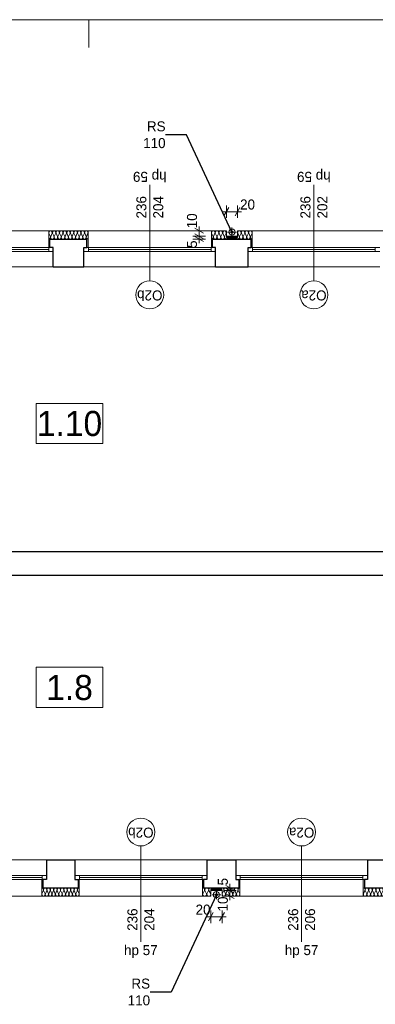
# Model space of a CAD drawing. Extents: x -21260 to 35740, y -2672 to 187028.
# Tile 80 of 120: x -1497 to 4875, y 89378 to 107028. Entities that reach past the tile are written whole.
import ezdxf

# ---------------------------------------------------------------- set-up
doc = ezdxf.new("R2010")
doc.units = 0
doc.header["$MEASUREMENT"] = 0
doc.layers.add('arch izolacje_Nr_Pióra__3', color=7, linetype='Continuous', lineweight=13, true_color=0xff6600)
doc.layers.add('Arch ocieplenie_Nr_Pióra__22', color=7, linetype='Continuous', lineweight=9, true_color=0x7f7f7f)
doc.layers.add('Arch ocieplenie', color=7, linetype='Continuous')
doc.layers.add('Arch wymiary', color=7, linetype='Continuous')
for name, color, linetype, lineweight in [('Arch opisy okien_Nr_Pióra__21', 7, 'Continuous', 13), ('Arch opisy_Nr_Pióra__1', 7, 'Continuous', 25), ('Arch opisy_Nr_Pióra__21', 7, 'Continuous', 13), ('ARCH TABELA_Nr_Pióra__21', 7, 'Continuous', 13), ('Arch wymiary_Nr_Pióra__5', 7, 'Continuous', 13), ('INWENT ODWODNIENIE_Nr_Pióra__21', 7, 'Continuous', 13), ('INWENT OPISY_Nr_Pióra__21', 7, 'Continuous', 13), ('INWENT. OKNA_Nr_Pióra__5', 7, 'Continuous', 13), ('INWENT.ŚCIANY_Nr_Pióra__1', 7, 'Continuous', 25), ('INWENT.ŚCIANY_Nr_Pióra__21', 7, 'Continuous', 13)]:
    doc.layers.add(name, color=color, linetype=linetype, lineweight=lineweight)
doc.styles.add('GENERATED_STYLE_1', font='txt')
doc.styles.add('GENERATED_STYLE_3', font='txt')
doc.styles.add('GENERATED_STYLE_4', font='txt')
doc.styles.add('GENERATED_STYLE_6', font='txt')
doc.styles.add('GENERATED_STYLE_7', font='txt')
doc.dimstyles.new('GENERATED_STYLE__1', dxfattribs={"dimtxt": 179.999995, "dimasz": 114, "dimexe": 0.18, "dimexo": 0, "dimgap": 0.09, "dimtad": 1, "dimdec": 0, "dimlfac": 0.1, "dimzin": 0, "dimdsep": 46, "dimtxsty": 'GENERATED_STYLE_1', "dimblk": 'ARROWHEAD_2', "dimblk1": 'ARROWHEAD_2', "dimblk2": 'ARROWHEAD_2', "dimcen": 0.09, "dimclrd": 7, "dimclre": 7, "dimclrt": 7, "dimazin": 0, "dimtfac": 1, "dimtdec": 4, "dimtmove": 0, "dimatfit": 3, "dimfxl": 0, "dimtolj": 1, "dimtzin": 0, "dimarcsym": 0})
doc.dimstyles.new('GENERATED_STYLE__3', dxfattribs={"dimtxt": 179.999995, "dimasz": 114, "dimexe": 0.18, "dimexo": 0, "dimgap": 0.09, "dimtad": 1, "dimtih": 1, "dimtoh": 1, "dimdec": 0, "dimlfac": 0.1, "dimzin": 0, "dimdsep": 46, "dimtxsty": 'GENERATED_STYLE_1', "dimblk": 'ARROWHEAD_2', "dimblk1": 'ARROWHEAD_2', "dimblk2": 'ARROWHEAD_2', "dimcen": 0.09, "dimclrd": 7, "dimclre": 7, "dimclrt": 7, "dimazin": 0, "dimtfac": 1, "dimtdec": 4, "dimtmove": 0, "dimatfit": 3, "dimfxl": 0, "dimtolj": 1, "dimtzin": 0, "dimarcsym": 0})
doc.dimstyles.new('GENERATED_STYLE__4', dxfattribs={"dimtxt": 179.999995, "dimasz": 114, "dimexe": 0.18, "dimexo": 0, "dimgap": 0.09, "dimtad": 1, "dimtih": 1, "dimtoh": 1, "dimdec": 0, "dimlfac": 0.1, "dimzin": 0, "dimdsep": 46, "dimtxsty": 'GENERATED_STYLE_1', "dimblk": 'ARROWHEAD_2', "dimblk1": 'ARROWHEAD_2', "dimblk2": 'ARROWHEAD_2', "dimcen": 0.09, "dimclrd": 7, "dimclre": 7, "dimclrt": 7, "dimazin": 0, "dimtfac": 1, "dimtdec": 4, "dimtmove": 2, "dimatfit": 3, "dimfxl": 0, "dimtolj": 1, "dimtzin": 0, "dimarcsym": 0})
doc.dimstyles.new('GENERATED_STYLE__6', dxfattribs={"dimtxt": 0.18, "dimasz": 109.44, "dimexe": 0.18, "dimexo": 0.0625, "dimgap": 0.09, "dimtad": 0, "dimtih": 1, "dimtoh": 1, "dimdec": 4, "dimzin": 0, "dimdsep": 46, "dimcen": 0.09, "dimadec": 0, "dimazin": 0, "dimtfac": 1, "dimtdec": 4, "dimtmove": 0, "dimatfit": 3, "dimldrblk": 'ARROWHEAD_11', "dimfxl": 0, "dimtolj": 1, "dimtzin": 0, "dimarcsym": 0})

# ---------------------------------------------------------------- blocks, each defined once
blk = doc.blocks.new('Izolacja cieplna 14_135', base_point=(-271, 103096))
at = {"layer": 'Arch ocieplenie_Nr_Pióra__22', "linetype": 'Continuous'}
for p, q in [((-947, 103141), (-973, 103201)), ((-915, 103201), (-941, 103141)), ((-882, 103141), (-909, 103201)), ((-850, 103201), (-877, 103141)), ((-818, 103141), (-845, 103201)), ((-786, 103201), (-813, 103141)), ((-754, 103141), (-781, 103201)), ((-722, 103201), (-749, 103141)), ((-690, 103141), (-717, 103201)), ((-658, 103201), (-685, 103141)), ((-626, 103141), (-653, 103201)), ((-594, 103201), (-621, 103141)), ((-562, 103141), (-589, 103201)), ((-530, 103201), (-557, 103141)), ((-498, 103141), (-525, 103201)), ((-466, 103201), (-493, 103141)), ((-434, 103141), (-461, 103201)), ((-402, 103201), (-428, 103141)), ((-370, 103141), (-396, 103201)), ((-338, 103201), (-364, 103141)), ((-306, 103141), (-332, 103201)), ((-274, 103201), (-300, 103141))]:
    blk.add_line(p, q, dxfattribs=at)
for centre, start_param, end_param in [((-944, 103214), 2.728799, 6.695979), ((-976, 103128), 1.570796, 3.554385), ((-912, 103128), 5.870392, 9.837571), ((-880, 103214), 2.728799, 6.695979), ((-848, 103128), 5.870392, 9.837571), ((-816, 103214), 2.728799, 6.695979), ((-784, 103128), 5.870392, 9.837571), ((-752, 103214), 2.728799, 6.695979), ((-720, 103128), 5.870392, 9.837571), ((-688, 103214), 2.728799, 6.695979), ((-655, 103128), 5.870392, 9.837571), ((-623, 103214), 2.728799, 6.695979), ((-591, 103128), 5.870392, 9.837571), ((-559, 103214), 2.728799, 6.695979), ((-527, 103128), 5.870392, 9.837571), ((-495, 103214), 2.728799, 6.695979), ((-463, 103128), 5.870392, 9.837571), ((-431, 103214), 2.728799, 6.695979), ((-399, 103128), 5.870392, 9.837571), ((-367, 103214), 2.728799, 6.695979), ((-335, 103128), 5.870392, 9.837571), ((-303, 103214), 2.728799, 6.695979), ((-271, 103128), 5.870392, 7.853982)]:
    blk.add_ellipse(centre, major_axis=(-32, 0), ratio=0.995514, start_param=start_param, end_param=end_param, dxfattribs=at)
blk = doc.blocks.new('Izolacja cieplna 14_136', base_point=(2669, 103096))
at = {"layer": 'Arch ocieplenie_Nr_Pióra__22', "linetype": 'Continuous'}
for p, q in [((2437, 103141), (2409, 103201)), ((2469, 103201), (2442, 103141)), ((2502, 103141), (2475, 103201)), ((2535, 103201), (2508, 103141)), ((2568, 103141), (2541, 103201)), ((2601, 103201), (2573, 103141)), ((2634, 103141), (2606, 103201)), ((2666, 103201), (2639, 103141))]:
    blk.add_line(p, q, dxfattribs=at)
for centre, start_param, end_param in [((2439, 103214), 2.728799, 6.695979), ((2407, 103128), 1.570796, 3.554385), ((2472, 103128), 5.870392, 9.837571), ((2505, 103214), 2.728799, 6.695979), ((2538, 103128), 5.870392, 9.837571), ((2571, 103214), 2.728799, 6.695979), ((2603, 103128), 5.870392, 9.837571), ((2636, 103214), 2.728799, 6.695979), ((2669, 103128), 5.870392, 7.853982)]:
    blk.add_ellipse(centre, major_axis=(-32.8, 0), ratio=0.972242, start_param=start_param, end_param=end_param, dxfattribs=at)
blk = doc.blocks.new('Izolacja cieplna 14_148', base_point=(5959, 91466))
at = {"layer": 'Arch ocieplenie_Nr_Pióra__22', "linetype": 'Continuous'}
for p, q in [((4689, 91421), (4662, 91361)), ((4721, 91361), (4694, 91421)), ((4754, 91421), (4727, 91361)), ((4786, 91361), (4759, 91421)), ((4819, 91421), (4792, 91361)), ((4851, 91361), (4824, 91421)), ((4884, 91421), (4857, 91361)), ((4916, 91361), (4889, 91421)), ((4949, 91421), (4922, 91361)), ((4981, 91361), (4954, 91421)), ((5014, 91421), (4987, 91361)), ((5046, 91361), (5019, 91421)), ((5079, 91421), (5052, 91361)), ((5111, 91361), (5084, 91421)), ((5144, 91421), (5117, 91361)), ((5176, 91361), (5149, 91421)), ((5209, 91421), (5182, 91361)), ((5241, 91361), (5214, 91421)), ((5274, 91421), (5247, 91361)), ((5306, 91361), (5279, 91421)), ((5339, 91421), (5312, 91361)), ((5371, 91361), (5344, 91421)), ((5404, 91421), (5377, 91361)), ((5436, 91361), (5409, 91421)), ((5469, 91421), (5442, 91361)), ((5501, 91361), (5474, 91421)), ((5534, 91421), (5507, 91361)), ((5566, 91361), (5539, 91421)), ((5599, 91421), (5572, 91361)), ((5631, 91361), (5604, 91421)), ((5664, 91421), (5637, 91361)), ((5696, 91361), (5669, 91421)), ((5729, 91421), (5702, 91361)), ((5761, 91361), (5734, 91421)), ((5794, 91421), (5767, 91361)), ((5826, 91361), (5799, 91421)), ((5859, 91421), (5832, 91361)), ((5891, 91361), (5864, 91421)), ((5924, 91421), (5897, 91361)), ((5956, 91361), (5929, 91421))]:
    blk.add_line(p, q, dxfattribs=at)
for centre, start_param, end_param in [((4659, 91434), 2.7288, 4.712389), ((4724, 91434), 2.7288, 6.695979), ((4789, 91434), 2.7288, 6.695979), ((4854, 91434), 2.7288, 6.695979), ((4919, 91434), 2.7288, 6.695979), ((4984, 91434), 2.7288, 6.695979), ((5049, 91434), 2.7288, 6.695979), ((5114, 91434), 2.7288, 6.695979), ((5179, 91434), 2.7288, 6.695979), ((5244, 91434), 2.7288, 6.695979), ((5309, 91434), 2.7288, 6.695979), ((5374, 91434), 2.7288, 6.695979), ((5439, 91434), 2.7288, 6.695979), ((5504, 91434), 2.7288, 6.695979), ((5569, 91434), 2.7288, 6.695979), ((5634, 91434), 2.7288, 6.695979), ((5699, 91434), 2.7288, 6.695979), ((5764, 91434), 2.7288, 6.695979), ((5829, 91434), 2.7288, 6.695979), ((5894, 91434), 2.7288, 6.695979), ((5959, 91434), 4.712389, 6.695979), ((4692, 91348), 5.870392, 9.837571), ((4757, 91348), 5.870392, 9.837571), ((4822, 91348), 5.870392, 9.837571), ((4887, 91348), 5.870392, 9.837571), ((4952, 91348), 5.870392, 9.837571), ((5017, 91348), 5.870392, 9.837571), ((5082, 91348), 5.870392, 9.837571), ((5147, 91348), 5.870392, 9.837571), ((5212, 91348), 5.870392, 9.837571), ((5277, 91348), 5.870392, 9.837571), ((5342, 91348), 5.870392, 9.837571), ((5407, 91348), 5.870392, 9.837571), ((5472, 91348), 5.870392, 9.837571), ((5537, 91348), 5.870392, 9.837571), ((5602, 91348), 5.870392, 9.837571), ((5667, 91348), 5.870392, 9.837571), ((5732, 91348), 5.870392, 9.837571), ((5797, 91348), 5.870392, 9.837571), ((5862, 91348), 5.870392, 9.837571), ((5927, 91348), 5.870392, 9.837571)]:
    blk.add_ellipse(centre, major_axis=(-32.5, 0), ratio=0.981591, start_param=start_param, end_param=end_param, dxfattribs=at)
blk = doc.blocks.new('Izolacja cieplna 14_157', base_point=(1929, 91466))
at = {"layer": 'Arch ocieplenie_Nr_Pióra__22', "linetype": 'Continuous'}
for p, q in [((1813, 91421), (1782, 91361)), ((1851, 91361), (1820, 91421)), ((1888, 91421), (1857, 91361)), ((1926, 91361), (1895, 91421))]:
    blk.add_line(p, q, dxfattribs=at)
for centre, start_param, end_param in [((1779, 91434), 2.7288, 4.712389), ((1854, 91434), 2.7288, 6.695979), ((1929, 91434), 4.712389, 6.695979), ((1817, 91348), 5.870392, 9.837571), ((1892, 91348), 5.870392, 9.837571)]:
    blk.add_ellipse(centre, major_axis=(-37.5, 0), ratio=0.850713, start_param=start_param, end_param=end_param, dxfattribs=at)
blk = doc.blocks.new('Izolacja cieplna 14_158', base_point=(-431, 91466))
at = {"layer": 'Arch ocieplenie_Nr_Pióra__22', "linetype": 'Continuous'}
for p, q in [((-1073, 91421), (-1098, 91361)), ((-1043, 91361), (-1068, 91421)), ((-1012, 91421), (-1037, 91361)), ((-982, 91361), (-1007, 91421)), ((-951, 91421), (-977, 91361)), ((-921, 91361), (-946, 91421)), ((-890, 91421), (-916, 91361)), ((-860, 91361), (-885, 91421)), ((-829, 91421), (-855, 91361)), ((-799, 91361), (-824, 91421)), ((-768, 91421), (-794, 91361)), ((-738, 91361), (-763, 91421)), ((-708, 91421), (-733, 91361)), ((-677, 91361), (-702, 91421)), ((-647, 91421), (-672, 91361)), ((-616, 91361), (-642, 91421)), ((-586, 91421), (-611, 91361)), ((-555, 91361), (-581, 91421)), ((-525, 91421), (-550, 91361)), ((-494, 91361), (-520, 91421)), ((-464, 91421), (-489, 91361)), ((-433, 91361), (-459, 91421))]:
    blk.add_line(p, q, dxfattribs=at)
for centre, start_param, end_param in [((-1101, 91434), 1.158004, 3.141593), ((-1040, 91434), 1.158004, 5.125183), ((-979, 91434), 1.158004, 5.125183), ((-918, 91434), 1.158004, 5.125183), ((-857, 91434), 1.158004, 5.125183), ((-796, 91434), 1.158004, 5.125183), ((-735, 91434), 1.158004, 5.125183), ((-675, 91434), 1.158004, 5.125183), ((-614, 91434), 1.158004, 5.125183), ((-553, 91434), 1.158004, 5.125183), ((-492, 91434), 1.158004, 5.125183), ((-431, 91434), 3.141593, 5.125182), ((-1070, 91348), 4.299595, 8.266775), ((-1010, 91348), 4.299595, 8.266775), ((-949, 91348), 4.299595, 8.266775), ((-888, 91348), 4.299595, 8.266775), ((-827, 91348), 4.299595, 8.266775), ((-766, 91348), 4.299595, 8.266775), ((-705, 91348), 4.299595, 8.266775), ((-644, 91348), 4.299595, 8.266775), ((-583, 91348), 4.299595, 8.266775), ((-522, 91348), 4.299595, 8.266775), ((-461, 91348), 4.299595, 8.266775)]:
    blk.add_ellipse(centre, major_axis=(0, -31.9), ratio=0.954637, start_param=start_param, end_param=end_param, dxfattribs=at)
blk = doc.blocks.new('Izolacja cieplna 14_171', base_point=(2129, 91466))
at = {"layer": 'Arch ocieplenie_Nr_Pióra__22', "linetype": 'Continuous'}
for p, q in [((1939, 91451), (1930, 91431)), ((1950, 91431), (1941, 91451)), ((1961, 91451), (1952, 91431)), ((1973, 91431), (1963, 91451)), ((1984, 91451), (1974, 91431)), ((1995, 91431), (1986, 91451)), ((2006, 91451), (1997, 91431)), ((2017, 91431), (2008, 91451)), ((2028, 91451), (2019, 91431)), ((2039, 91431), (2030, 91451)), ((2050, 91451), (2041, 91431)), ((2061, 91431), (2052, 91451)), ((2073, 91451), (2063, 91431)), ((2084, 91431), (2074, 91451)), ((2095, 91451), (2086, 91431)), ((2106, 91431), (2097, 91451)), ((2117, 91451), (2108, 91431)), ((2128, 91431), (2119, 91451))]:
    blk.add_line(p, q, dxfattribs=at)
for centre, start_param, end_param in [((1940, 91426), 5.870392, 9.837571), ((1929, 91455), 2.7288, 4.712389), ((1951, 91455), 2.7288, 6.695979), ((1962, 91426), 5.870392, 9.837571), ((1974, 91455), 2.7288, 6.695979), ((1985, 91426), 5.870392, 9.837571), ((1996, 91455), 2.7288, 6.695979), ((2007, 91426), 5.870392, 9.837571), ((2018, 91455), 2.7288, 6.695979), ((2029, 91426), 5.870392, 9.837571), ((2040, 91455), 2.7288, 6.695979), ((2051, 91426), 5.870392, 9.837571), ((2062, 91455), 2.7288, 6.695979), ((2074, 91426), 5.870392, 9.837571), ((2085, 91455), 2.7288, 6.695979), ((2096, 91426), 5.870392, 9.837571), ((2107, 91455), 2.7288, 6.695979), ((2118, 91426), 5.870392, 9.837571), ((2129, 91455), 4.712389, 6.695979)]:
    blk.add_ellipse(centre, major_axis=(-11.1, 0), ratio=0.957051, start_param=start_param, end_param=end_param, dxfattribs=at)
blk = doc.blocks.new('Izolacja cieplna 14_172', base_point=(2449, 91466))
at = {"layer": 'Arch ocieplenie_Nr_Pióra__22', "linetype": 'Continuous'}
for p, q in [((2158, 91421), (2132, 91361)), ((2190, 91361), (2164, 91421)), ((2222, 91421), (2196, 91361)), ((2254, 91361), (2228, 91421)), ((2286, 91421), (2260, 91361)), ((2318, 91361), (2292, 91421)), ((2350, 91421), (2324, 91361)), ((2382, 91361), (2356, 91421)), ((2414, 91421), (2388, 91361)), ((2446, 91361), (2420, 91421))]:
    blk.add_line(p, q, dxfattribs=at)
for centre, start_param, end_param in [((2129, 91434), 2.7288, 4.712389), ((2193, 91434), 2.7288, 6.695979), ((2257, 91434), 2.7288, 6.695979), ((2321, 91434), 2.7288, 6.695979), ((2385, 91434), 2.7288, 6.695979), ((2449, 91434), 4.712389, 6.695979), ((2161, 91348), 5.870392, 9.837571), ((2225, 91348), 5.870392, 9.837571), ((2289, 91348), 5.870392, 9.837571), ((2353, 91348), 5.870392, 9.837571), ((2417, 91348), 5.870392, 9.837571)]:
    blk.add_ellipse(centre, major_axis=(-32, 0), ratio=0.996928, start_param=start_param, end_param=end_param, dxfattribs=at)
blk = doc.blocks.new('Izolacja cieplna 14_177', base_point=(2407, 103096))
at = {"layer": 'Arch ocieplenie_Nr_Pióra__22', "linetype": 'Continuous'}
for p, q in [((2217, 103111), (2208, 103131)), ((2228, 103131), (2219, 103111)), ((2239, 103111), (2230, 103131)), ((2250, 103131), (2241, 103111)), ((2261, 103111), (2252, 103131)), ((2272, 103131), (2263, 103111)), ((2283, 103111), (2274, 103131)), ((2295, 103131), (2285, 103111)), ((2306, 103111), (2296, 103131)), ((2317, 103131), (2308, 103111)), ((2328, 103111), (2319, 103131)), ((2339, 103131), (2330, 103111)), ((2350, 103111), (2341, 103131)), ((2361, 103131), (2352, 103111)), ((2372, 103111), (2363, 103131)), ((2383, 103131), (2374, 103111)), ((2395, 103111), (2385, 103131)), ((2406, 103131), (2396, 103111))]:
    blk.add_line(p, q, dxfattribs=at)
for centre, start_param, end_param in [((2218, 103135), 2.728799, 6.695979), ((2207, 103106), 1.570796, 3.554385), ((2229, 103106), 5.870392, 9.837571), ((2240, 103135), 2.728799, 6.695979), ((2251, 103106), 5.870392, 9.837571), ((2262, 103135), 2.728799, 6.695979), ((2273, 103106), 5.870392, 9.837571), ((2284, 103135), 2.728799, 6.695979), ((2295, 103106), 5.870392, 9.837571), ((2307, 103135), 2.728799, 6.695979), ((2318, 103106), 5.870392, 9.837571), ((2329, 103135), 2.728799, 6.695979), ((2340, 103106), 5.870392, 9.837571), ((2351, 103135), 2.728799, 6.695979), ((2362, 103106), 5.870392, 9.837571), ((2373, 103135), 2.728799, 6.695979), ((2384, 103106), 5.870392, 9.837571), ((2395, 103135), 2.728799, 6.695979), ((2407, 103106), 5.870392, 7.853982)]:
    blk.add_ellipse(centre, major_axis=(-11.1, 0), ratio=0.957051, start_param=start_param, end_param=end_param, dxfattribs=at)
blk = doc.blocks.new('Izolacja cieplna 14_178', base_point=(2207, 103096))
at = {"layer": 'Arch ocieplenie_Nr_Pióra__22', "linetype": 'Continuous'}
for p, q in [((1970, 103141), (1942, 103201)), ((2003, 103201), (1975, 103141)), ((2037, 103141), (2009, 103201)), ((2070, 103201), (2042, 103141)), ((2103, 103141), (2076, 103201)), ((2137, 103201), (2109, 103141)), ((2170, 103141), (2143, 103201)), ((2204, 103201), (2176, 103141))]:
    blk.add_line(p, q, dxfattribs=at)
for centre, start_param, end_param in [((1973, 103214), 2.728799, 6.695979), ((1939, 103128), 1.570796, 3.554385), ((2006, 103128), 5.870392, 9.837571), ((2039, 103214), 2.728799, 6.695979), ((2073, 103128), 5.870392, 9.837571), ((2106, 103214), 2.728799, 6.695979), ((2140, 103128), 5.870392, 9.837571), ((2173, 103214), 2.728799, 6.695979), ((2207, 103128), 5.870392, 7.853982)]:
    blk.add_ellipse(centre, major_axis=(-33.4, 0), ratio=0.95407, start_param=start_param, end_param=end_param, dxfattribs=at)
blk = doc.blocks.new('*D670')
at = {"layer": 'Arch wymiary_Nr_Pióra__5', "linetype": 'Continuous'}
for p, q in [((1832, 103146), (1607, 103146)), ((1832, 103096), (1607, 103096)), ((1644, 103189), (1794, 103103)), ((1644, 103139), (1794, 103053)), ((1719, 103096), (1719, 103146)), ((1719, 103023), (1719, 103096))]:
    blk.add_line(p, q, dxfattribs=at)
at = {"layer": 'Arch wymiary_Nr_Pióra__5', "char_height": 180, "attachment_point": 7, "rotation": 90, "style": 'GENERATED_STYLE_1'}
for s, insert in [('{10}', (1683, 103289)), ('{5}', (1683, 102937))]:
    blk.add_mtext(s, dxfattribs=dict(at, insert=insert))
blk = doc.blocks.new('ARROWHEAD_2')
at = {"color": 0, "linetype": 'Continuous', "lineweight": 0}
for p, q in [((0, 0), (-1, 0)), ((-0.38, -0.66), (0.38, 0.66))]:
    blk.add_line(p, q, dxfattribs=at)
blk = doc.blocks.new('*D671')
at = {"layer": 'Arch wymiary_Nr_Pióra__5', "linetype": 'Continuous'}
for p, q in [((1794, 103203), (1644, 103289)), ((1719, 103246), (1719, 103319)), ((1832, 103246), (1607, 103246)), ((1832, 103146), (1607, 103146)), ((1644, 103189), (1794, 103103)), ((1719, 103146), (1719, 103246))]:
    blk.add_line(p, q, dxfattribs=at)
at = {"layer": 'Arch wymiary_Nr_Pióra__5', "char_height": 180, "attachment_point": 7, "rotation": 90, "style": 'GENERATED_STYLE_1'}
for s, insert in [('{10}', (1683, 103289)), ('{5}', (1683, 102937))]:
    blk.add_mtext(s, dxfattribs=dict(at, insert=insert))
blk = doc.blocks.new('*D672')
at = {"layer": 'Arch wymiary_Nr_Pióra__5', "linetype": 'Continuous'}
for p, q in [((2250, 103662), (2163, 103512)), ((2207, 103474), (2207, 103699)), ((2363, 103512), (2450, 103662)), ((2407, 103474), (2407, 103699)), ((2133, 103587), (2207, 103587)), ((2207, 103587), (2407, 103587)), ((2407, 103587), (2480, 103587))]:
    blk.add_line(p, q, dxfattribs=at)
at = {"layer": 'Arch wymiary_Nr_Pióra__5', "insert": (2452, 103623), "char_height": 180, "attachment_point": 7, "style": 'GENERATED_STYLE_1'}
blk.add_mtext('{20}', dxfattribs=at)
blk = doc.blocks.new('*D713')
at = {"layer": 'Arch wymiary_Nr_Pióra__5', "linetype": 'Continuous'}
for p, q in [((1856, 90947), (1929, 90947)), ((1972, 91022), (1886, 90872)), ((1929, 90835), (1929, 91060)), ((1929, 90947), (2129, 90947)), ((2086, 90872), (2172, 91022)), ((2129, 90835), (2129, 91060)), ((2129, 90947), (2202, 90947))]:
    blk.add_line(p, q, dxfattribs=at)
at = {"layer": 'Arch wymiary_Nr_Pióra__5', "insert": (1655, 90983), "char_height": 180, "attachment_point": 7, "style": 'GENERATED_STYLE_1'}
blk.add_mtext('{20}', dxfattribs=at)
blk = doc.blocks.new('*D714')
at = {"layer": 'Arch wymiary_Nr_Pióra__5', "linetype": 'Continuous'}
for p, q in [((2346, 91373), (2196, 91459)), ((2384, 91416), (2159, 91416)), ((2384, 91316), (2159, 91316)), ((2196, 91359), (2346, 91273)), ((2271, 91316), (2271, 91416)), ((2271, 91243), (2271, 91316))]:
    blk.add_line(p, q, dxfattribs=at)
at = {"layer": 'Arch wymiary_Nr_Pióra__5', "char_height": 180, "attachment_point": 7, "rotation": 90, "style": 'GENERATED_STYLE_1'}
for s, insert in [('{5}', (2235, 91509)), ('{10}', (2235, 91042))]:
    blk.add_mtext(s, dxfattribs=dict(at, insert=insert))
blk = doc.blocks.new('*D715')
at = {"layer": 'Arch wymiary_Nr_Pióra__5', "linetype": 'Continuous'}
for p, q in [((2384, 91466), (2159, 91466)), ((2196, 91509), (2346, 91423)), ((2346, 91373), (2196, 91459)), ((2271, 91466), (2271, 91539)), ((2271, 91416), (2271, 91466)), ((2384, 91416), (2159, 91416))]:
    blk.add_line(p, q, dxfattribs=at)
at = {"layer": 'Arch wymiary_Nr_Pióra__5', "char_height": 180, "attachment_point": 7, "rotation": 90, "style": 'GENERATED_STYLE_1'}
for s, insert in [('{5}', (2235, 91509)), ('{10}', (2235, 91042))]:
    blk.add_mtext(s, dxfattribs=dict(at, insert=insert))
blk = doc.blocks.new('ARROWHEAD_11')
at = {"color": 0, "linetype": 'Continuous', "lineweight": 0}
blk.add_line((0, 0), (-1, 0), dxfattribs=at)
at = {"color": 0, "linetype": 'Continuous', "lineweight": 0, "const_width": 0.25, "flags": 128}
blk.add_lwpolyline([(-0.125, 0, 1), (0.125, 0, 1)], format="xyb", close=True, dxfattribs=at)

msp = doc.modelspace()

# ---------------------------------------------------------------- linework, layer by layer
at = {"layer": 'arch izolacje_Nr_Pióra__3', "linetype": 'Continuous'}
for p, q in [((-8100.9, 103245.9), (2206.6, 103245.9)), ((-975.9, 103245.9), (-975.9, 102945.9)), ((-270.9, 103245.9), (-975.9, 103245.9)), ((-270.9, 102945.9), (-270.9, 103245.9)), ((1939.1, 103245.9), (1939.1, 102945.9)), ((2206.6, 103245.9), (1939.1, 103245.9)), ((2206.6, 103245.9), (2206.6, 103145.9)), ((2406.6, 103145.9), (2206.6, 103145.9)), ((2669.1, 103245.9), (2406.6, 103245.9)), ((2406.6, 103245.9), (2406.6, 103145.9)), ((2406.6, 103245.9), (5909.1, 103245.9)), ((2669.1, 102945.9), (2669.1, 103245.9)), ((-1100.9, 91315.9), (-1100.9, 91615.9)), ((-430.9, 91615.9), (-430.9, 91315.9)), ((1779.1, 91315.9), (1779.1, 91615.9)), ((2449.1, 91615.9), (2449.1, 91315.9)), ((4659.1, 91315.9), (4659.1, 91615.9)), ((1929.1, 91315.9), (-8180.9, 91315.9)), ((-430.9, 91315.9), (-1100.9, 91315.9)), ((1929.1, 91315.9), (1779.1, 91315.9)), ((2129.1, 91415.9), (1929.1, 91415.9)), ((1929.1, 91315.9), (1929.1, 91415.9)), ((2129.1, 91315.9), (2129.1, 91415.9)), ((2449.1, 91315.9), (2129.1, 91315.9)), ((5959.1, 91315.9), (2129.1, 91315.9)), ((5959.1, 91315.9), (4659.1, 91315.9))]:
    msp.add_line(p, q, dxfattribs=at)
at = {"layer": 'Arch opisy okien_Nr_Pióra__21', "linetype": 'Continuous'}
for centre in [(834.1, 102095.9), (3774.1, 102095.9), (674.1, 92465.9), (3554.1, 92465.9)]:
    msp.add_circle(centre, 250, dxfattribs=at)
at = {"layer": 'Arch opisy_Nr_Pióra__21', "linetype": 'Continuous'}
for p, q in [((-4.1, 100150.8), (-1204.1, 100150.8)), ((-1204.1, 100150.8), (-1204.1, 99430.8)), ((-4.1, 99430.8), (-4.1, 100150.8)), ((-1204.1, 99430.8), (-4.1, 99430.8)), ((-4.1, 95419.1), (-1204.1, 95419.1)), ((-1204.1, 95419.1), (-1204.1, 94699.1)), ((-4.1, 94699.1), (-4.1, 95419.1)), ((-1204.1, 94699.1), (-4.1, 94699.1))]:
    msp.add_line(p, q, dxfattribs=at)
at = {"layer": 'ARCH TABELA_Nr_Pióra__21', "linetype": 'Continuous'}
for p, q in [((-21259.9, 107028.4), (35740.1, 107028.4)), ((-259.9, 106528.4), (-259.9, 107028.4))]:
    msp.add_line(p, q, dxfattribs=at)
at = {"layer": 'INWENT ODWODNIENIE_Nr_Pióra__21', "linetype": 'Continuous'}
for p, q in [((2306.6, 103300.9), (2306.6, 103140.9)), ((2226.6, 103220.9), (2386.6, 103220.9)), ((1949.1, 91340.9), (2109.1, 91340.9)), ((2029.1, 91260.9), (2029.1, 91420.9))]:
    msp.add_line(p, q, dxfattribs=at)
for centre in [(2306.6, 103220.9), (2029.1, 91340.9)]:
    msp.add_circle(centre, 55, dxfattribs=at)
at = {"layer": 'INWENT OPISY_Nr_Pióra__21', "linetype": 'Continuous'}
for p, q in [((834.1, 102345.9), (834.1, 104065.9)), ((3774.1, 102345.9), (3774.1, 104065.9)), ((674.1, 92215.9), (674.1, 90495.9)), ((3554.1, 92215.9), (3554.1, 90495.9))]:
    msp.add_line(p, q, dxfattribs=at)
at = {"layer": 'INWENT. OKNA_Nr_Pióra__5', "linetype": 'Continuous'}
for p, q in [((-3265.9, 102945.9), (-895.9, 102945.9)), ((-3185.9, 102910.9), (-975.9, 102910.9)), ((-975.9, 102945.9), (-975.9, 102875.9)), ((-895.9, 102945.9), (-895.9, 102875.9)), ((-345.9, 102945.9), (2014.1, 102945.9)), ((-345.9, 102945.9), (-345.9, 102875.9)), ((-265.9, 102945.9), (-265.9, 102875.9)), ((-265.9, 102910.9), (1934.1, 102910.9)), ((1934.1, 102945.9), (1934.1, 102875.9)), ((2014.1, 102945.9), (2014.1, 102875.9)), ((2594.1, 102945.9), (4954.1, 102945.9)), ((2594.1, 102945.9), (2594.1, 102875.9)), ((2674.1, 102945.9), (2674.1, 102875.9)), ((2674.1, 102910.9), (4874.1, 102910.9)), ((4874.1, 102945.9), (4874.1, 102875.9)), ((-895.9, 102875.9), (-3265.9, 102875.9)), ((2014.1, 102875.9), (-345.9, 102875.9)), ((4954.1, 102875.9), (2594.1, 102875.9)), ((-1015.9, 91685.9), (-3395.9, 91685.9)), ((-3395.9, 91615.9), (-1015.9, 91615.9)), ((-3315.9, 91650.9), (-1095.9, 91650.9)), ((-1095.9, 91615.9), (-1095.9, 91685.9)), ((-1015.9, 91615.9), (-1015.9, 91685.9)), ((1854.1, 91685.9), (-505.9, 91685.9)), ((-505.9, 91615.9), (-505.9, 91685.9)), ((-505.9, 91615.9), (1854.1, 91615.9)), ((-425.9, 91615.9), (-425.9, 91685.9)), ((-425.9, 91650.9), (1774.1, 91650.9)), ((1774.1, 91615.9), (1774.1, 91685.9)), ((1854.1, 91615.9), (1854.1, 91685.9)), ((4734.1, 91685.9), (2374.1, 91685.9)), ((2374.1, 91615.9), (2374.1, 91685.9)), ((2374.1, 91615.9), (4734.1, 91615.9)), ((2454.1, 91615.9), (2454.1, 91685.9)), ((2454.1, 91650.9), (4654.1, 91650.9)), ((4654.1, 91615.9), (4654.1, 91685.9)), ((4734.1, 91615.9), (4734.1, 91685.9))]:
    msp.add_line(p, q, dxfattribs=at)
at = {"layer": 'INWENT.ŚCIANY_Nr_Pióra__1', "linetype": 'Continuous'}
for p, q in [((-955.9, 102945.9), (-955.9, 103095.9)), ((-955.9, 103095.9), (-290.9, 103095.9)), ((-290.9, 102945.9), (-290.9, 103095.9)), ((1959.1, 102945.9), (1959.1, 103095.9)), ((1959.1, 103095.9), (2649.1, 103095.9)), ((2649.1, 102945.9), (2649.1, 103095.9)), ((-895.9, 102945.9), (-955.9, 102945.9)), ((-895.9, 102595.9), (-895.9, 102945.9)), ((-345.9, 102595.9), (-345.9, 102945.9)), ((-345.9, 102945.9), (-290.9, 102945.9)), ((2014.1, 102945.9), (1959.1, 102945.9)), ((2014.1, 102595.9), (2014.1, 102945.9)), ((2594.1, 102595.9), (2594.1, 102945.9)), ((2594.1, 102945.9), (2649.1, 102945.9)), ((-895.9, 102595.9), (-345.9, 102595.9)), ((2014.1, 102595.9), (2594.1, 102595.9)), ((-6485.9, 97495.9), (5754.1, 97495.9)), ((5754.1, 97065.9), (-6485.9, 97065.9)), ((-1015.9, 91965.9), (-505.9, 91965.9)), ((-1015.9, 91965.9), (-1015.9, 91615.9)), ((-505.9, 91965.9), (-505.9, 91615.9)), ((1854.1, 91965.9), (2374.1, 91965.9)), ((1854.1, 91965.9), (1854.1, 91615.9)), ((2374.1, 91965.9), (2374.1, 91615.9)), ((4734.1, 91965.9), (5504.1, 91965.9)), ((4734.1, 91965.9), (4734.1, 91615.9)), ((-1015.9, 91615.9), (-1080.9, 91615.9)), ((-1080.9, 91615.9), (-1080.9, 91465.9)), ((-505.9, 91615.9), (-450.9, 91615.9)), ((-450.9, 91615.9), (-450.9, 91465.9)), ((1854.1, 91615.9), (1799.1, 91615.9)), ((1799.1, 91615.9), (1799.1, 91465.9)), ((2374.1, 91615.9), (2429.1, 91615.9)), ((2429.1, 91615.9), (2429.1, 91465.9)), ((4734.1, 91615.9), (4679.1, 91615.9)), ((4679.1, 91615.9), (4679.1, 91465.9)), ((-1080.9, 91465.9), (-450.9, 91465.9)), ((1799.1, 91465.9), (2429.1, 91465.9)), ((4679.1, 91465.9), (6019.1, 91465.9))]:
    msp.add_line(p, q, dxfattribs=at)
at = {"layer": 'INWENT.ŚCIANY_Nr_Pióra__21', "linetype": 'Continuous'}
for p, q in [((-3265.9, 102595.9), (-895.9, 102595.9)), ((-345.9, 102595.9), (2014.1, 102595.9)), ((2594.1, 102595.9), (4954.1, 102595.9)), ((-3395.9, 91965.9), (-1015.9, 91965.9)), ((-505.9, 91965.9), (1854.1, 91965.9)), ((2374.1, 91965.9), (4734.1, 91965.9))]:
    msp.add_line(p, q, dxfattribs=at)

# ---------------------------------------------------------------- block references
at = {"layer": 'Arch ocieplenie', "color": 104, "linetype": 'Continuous', "lineweight": 9, "true_color": 0x029e21}
for name, p in [('Izolacja cieplna 14_135', (-270.9, 103095.9)), ('Izolacja cieplna 14_178', (2206.6, 103095.9)), ('Izolacja cieplna 14_177', (2406.6, 103095.9)), ('Izolacja cieplna 14_136', (2669.1, 103095.9)), ('Izolacja cieplna 14_158', (-430.9, 91465.9)), ('Izolacja cieplna 14_157', (1929.1, 91465.9)), ('Izolacja cieplna 14_171', (2129.1, 91465.9)), ('Izolacja cieplna 14_172', (2449.1, 91465.9)), ('Izolacja cieplna 14_148', (5959.1, 91465.9))]:
    msp.add_blockref(name, p, dxfattribs=at)

# ---------------------------------------------------------------- texts
at = {"layer": 'Arch opisy okien_Nr_Pióra__21', "linetype": 'Continuous', "char_height": 180, "attachment_point": 2, "rotation": 180, "style": 'GENERATED_STYLE_6'}
for s, insert in [('{O2b}', (834.1, 101995.6)), ('{O2a}', (3774.1, 101995.6)), ('{O2b}', (674.1, 92365.6)), ('{O2a}', (3554.1, 92365.6))]:
    msp.add_mtext(s, dxfattribs=dict(at, insert=insert))
at = {"layer": 'Arch opisy_Nr_Pióra__1', "linetype": 'Continuous', "char_height": 450, "attachment_point": 8, "style": 'GENERATED_STYLE_3'}
for s, insert in [('{1.10}', (-604.1, 99558.2)), ('{1.8}', (-604.1, 94826.2))]:
    msp.add_mtext(s, dxfattribs=dict(at, insert=insert))
at = {"layer": 'INWENT OPISY_Nr_Pióra__21', "linetype": 'Continuous', "char_height": 180, "width": 692.895, "attachment_point": 6, "style": 'GENERATED_STYLE_4'}
for insert in [(1117.2, 104965.6), (839.7, 89597.9)]:
    msp.add_mtext('{RS 110}', dxfattribs=dict(at, insert=insert))
at = {"layer": 'INWENT OPISY_Nr_Pióra__21', "linetype": 'Continuous', "char_height": 180, "attachment_point": 2, "rotation": 180, "style": 'GENERATED_STYLE_7'}
for insert in [(834.1, 104121.5), (3774.1, 104121.5)]:
    msp.add_mtext('{hp 59}', dxfattribs=dict(at, insert=insert))
at = {"layer": 'INWENT OPISY_Nr_Pióra__21', "linetype": 'Continuous', "char_height": 180, "width": 1346.334, "attachment_point": 2, "rotation": 90, "style": 'GENERATED_STYLE_7'}
for s, insert, line_spacing_factor in [('{236\\P204}', (593.3, 103665.9), 1.007146), ('{236\\P202}', (3533.3, 103665.9), 1.007146), ('{236\\P204}', (433.3, 90895.9), 1.007146), ('{236\\P206}', (3313.3, 90895.9), 1.007581)]:
    msp.add_mtext(s, dxfattribs=dict(at, insert=insert, line_spacing_factor=line_spacing_factor))
at = {"layer": 'INWENT OPISY_Nr_Pióra__21', "linetype": 'Continuous', "char_height": 180, "attachment_point": 2, "style": 'GENERATED_STYLE_7'}
for insert in [(674.1, 90439.6), (3554.1, 90439.6)]:
    msp.add_mtext('{hp 57}', dxfattribs=dict(at, insert=insert))

# ---------------------------------------------------------------- dimensions: what is measured, and where the dimension line sits
at = {"layer": 'Arch wymiary', "linetype": 'Continuous'}
for base, p1, p2, dimstyle, picture, middle in [((2206.6, 103586.6), (2206.6, 103245.9), (2406.6, 103245.9), 'GENERATED_STYLE__4', '*D672', (2588.9, 103712.6)), ((1929.1, 90947.5), (1929.1, 91315.9), (2129.1, 91315.9), 'GENERATED_STYLE__3', '*D713', (1791.9, 91073.5))]:
    dim = msp.add_linear_dim(base=base, p1=p1, p2=p2, dimstyle=dimstyle, dxfattribs=at)
    dim.commit()
    dim.dimension.update_dxf_attribs({"geometry": picture, "text_midpoint": middle})
for base, p1, p2, picture, middle in [((1719.2, 103095.9), (2206.6, 103095.9), (2206.6, 103145.9), '*D670', (1593.2, 103005.6)), ((1719.2, 103095.9), (2206.6, 103145.9), (1847, 103245.9), '*D671', (1593.2, 103425.8)), ((2271.2, 91315.9), (2129.1, 91315.9), (2129.1, 91415.9), '*D714', (2145.2, 91178.7)), ((2271.2, 91315.9), (2129.1, 91415.9), (2250.6, 91465.9), '*D715', (2145.2, 91577.5))]:
    dim = msp.add_linear_dim(base=base, p1=p1, p2=p2, angle=90, dimstyle='GENERATED_STYLE__1', dxfattribs=at)
    dim.commit()
    dim.dimension.update_dxf_attribs({"geometry": picture, "text_midpoint": middle})

# ---------------------------------------------------------------- leaders
at = {"layer": 'INWENT OPISY_Nr_Pióra__21', "linetype": 'Continuous', "annotation_type": 0, "has_hookline": 1, "hookline_direction": 1, "text_width": 437.1}
for points in [[(2306.6, 103220.9), (1492.2, 104965.6), (1117.3, 104965.6)], [(2029.1, 91340.9), (1214.7, 89597.9), (839.8, 89597.9)]]:
    msp.add_leader(points, dimstyle='GENERATED_STYLE__6', dxfattribs=at)

doc.saveas('drawing.dxf')
